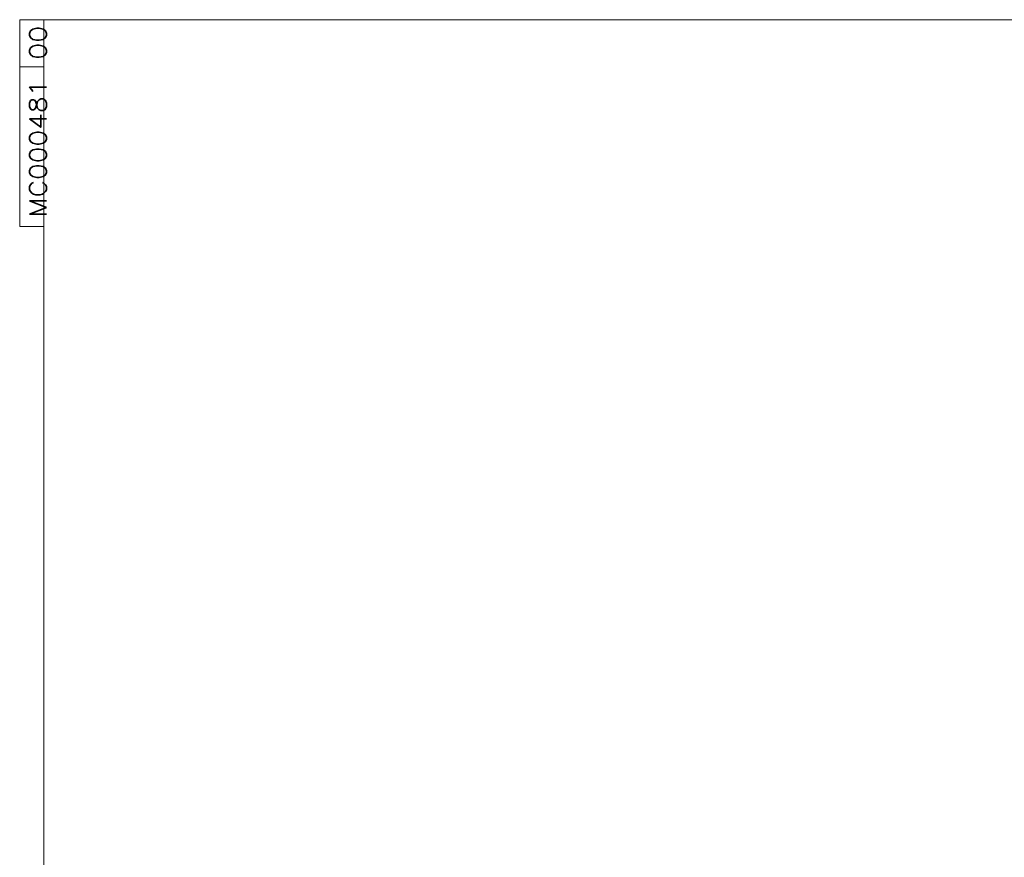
# Model space of a CAD drawing. Header units: millimetres. Extents: x 4 to 836, y 5 to 589.
# Tile 7 of 88: x 10 to 215, y 415 to 589. Entities that reach past the tile are written whole.
import ezdxf

# ---------------------------------------------------------------- set-up
doc = ezdxf.new("R2010")
doc.units = ezdxf.units.MM
doc.layers.add('256', color=7, linetype='Continuous', true_color=0xffffff)
doc.styles.add('blockfont', font='simplex.shx')

msp = doc.modelspace()

# ---------------------------------------------------------------- linework, layer by layer
at = {"layer": '256', "color": 172, "linetype": 'Continuous', "lineweight": 18}
for p, q in [((10, 545.947), (10, 589)), ((15, 589), (10, 589)), ((15, 579.175), (10, 579.175)), ((15, 545.947), (10, 545.947))]:
    msp.add_line(p, q, dxfattribs=at)
at = {"layer": '256', "color": 3, "linetype": 'Continuous', "lineweight": 18}
for p, q in [((15, 589), (836, 589)), ((15, 5), (15, 589))]:
    msp.add_line(p, q, dxfattribs=at)

# ---------------------------------------------------------------- texts
at = {"layer": '256', "color": 87, "linetype": 'Continuous', "lineweight": 13, "char_height": 3.5, "attachment_point": 7, "rotation": 90, "line_spacing_factor": 0.903614, "style": 'blockfont'}
for s, insert in [('\\W1.1795;00', (15.555, 580.661)), ('\\W1.1590;MC000481', (15.555, 547.811))]:
    msp.add_mtext(s, dxfattribs=dict(at, insert=insert))

doc.saveas('drawing.dxf')
